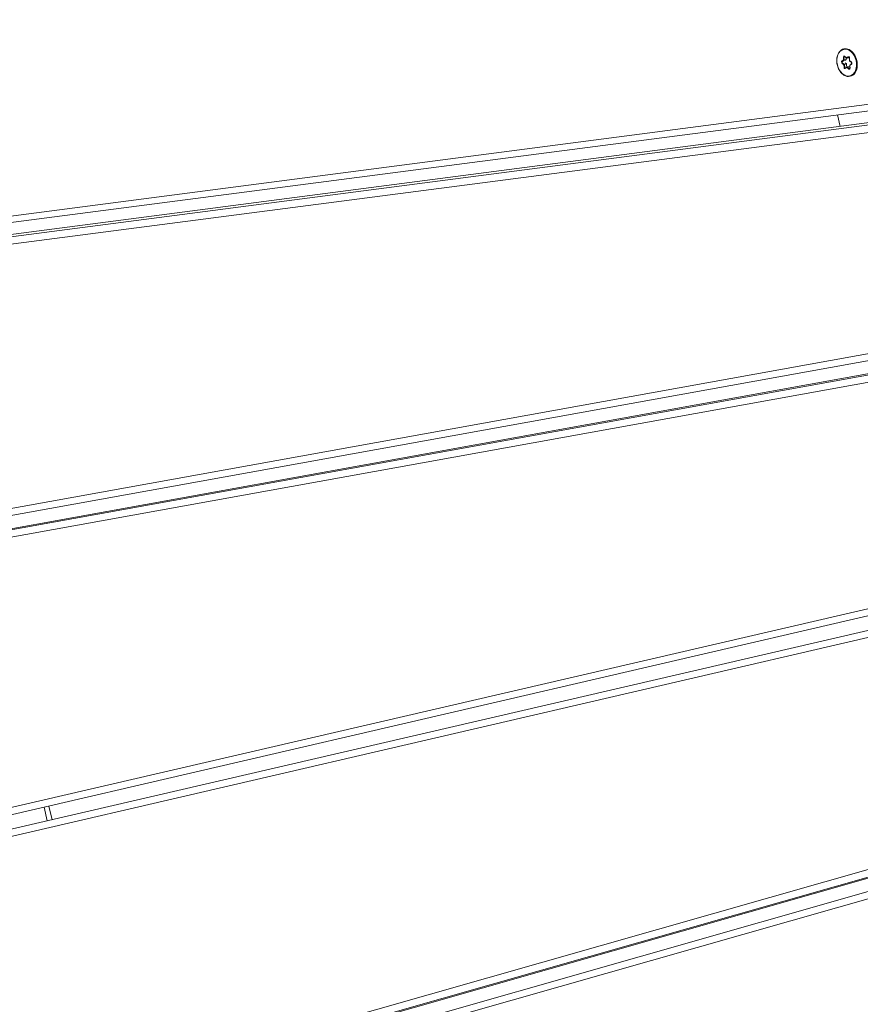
# Model space of a CAD drawing. Extents: x 5477758 to 5478338, y 5918296 to 5918502.
# Tile 87 of 138: x 5477951.372 to 5477951.73, y 5918462.365 to 5918462.784. Entities that reach past the tile are written whole.
import ezdxf

# ---------------------------------------------------------------- set-up
doc = ezdxf.new("R2010")
doc.units = 0
doc.layers.get('0').update_dxf_attribs({"linetype": 'CONTINUOUS', "lineweight": 13})
doc.layers.add('0_PROJEKTOWANE ZABAWKI', color=7, linetype='CONTINUOUS', lineweight=0)
doc.layers.add('0_WSPÓŁRZĘDNE_ODNOŚNIKI', color=6, linetype='CONTINUOUS', lineweight=15)
doc.styles.add('pktkecm$0$STANDARD', font='romans')
doc.dimstyles.new('pktkecm$0$ODNOŚNIKI', dxfattribs={"dimtxt": 17.5, "dimasz": 6, "dimexe": 7, "dimexo": 7, "dimgap": 7, "dimtad": 1, "dimtoh": 1, "dimdec": 0, "dimzin": 0, "dimdsep": 46, "dimtxsty": 'pktkecm$0$STANDARD', "dimblk": 'pktkecm$0$_Dot', "dimcen": 8, "dimdle": 7, "dimclrt": 2, "dimadec": 0, "dimazin": 0, "dimtfac": 1, "dimtdec": 0, "dimtofl": 0, "dimtmove": 0, "dimatfit": 3, "dimldrblk": 'pktkecm$0$_DotBlank', "dimfxl": 0, "dimtolj": 1, "dimtzin": 0, "dimarcsym": 0})

# ---------------------------------------------------------------- blocks, each defined once
blk = doc.blocks.new('zw$CEC1')
for p, q in [((1095.487, -734.876), (1101.963, -669.39)), ((1109.106, -735.096), (1112.346, -669.49)), ((1101.963, -670.38), (1095.487, -735.866)), ((1112.346, -670.48), (1109.106, -736.086)), ((1095.786, -736.093), (1102.262, -670.607)), ((1109.406, -736.305), (1112.646, -670.699)), ((1122.728, -670.62), (1122.728, -736.266)), ((1123.028, -736.478), (1123.028, -670.832)), ((1100.998, -671.219), (1094.522, -736.705)), ((1094.822, -736.507), (1101.298, -671.022)), ((1132.601, -671.344), (1135.705, -734.207)), ((1108.538, -735.44), (1111.642, -672.577)), ((1122.128, -735.338), (1122.128, -672.436)), ((1132.301, -672.553), (1135.405, -735.417)), ((1135.705, -735.197), (1132.601, -672.334)), ((1133.213, -672.577), (1136.318, -735.44)), ((1098.744, -672.866), (1098.656, -672.931)), ((1098.665, -672.932), (1098.758, -672.864)), ((1098.677, -672.984), (1098.801, -673.006)), ((1098.681, -672.963), (1098.681, -672.959)), ((1098.813, -672.986), (1098.681, -672.963)), ((1098.709, -672.78), (1098.744, -672.866)), ((1098.724, -672.766), (1098.724, -672.763)), ((1098.761, -672.859), (1098.724, -672.766)), ((1098.813, -672.891), (1098.739, -672.878)), ((1098.761, -672.745), (1098.89, -672.767)), ((1098.761, -672.859), (1098.761, -672.766)), ((1098.887, -672.762), (1098.763, -672.74)), ((1098.801, -673.006), (1098.836, -673.092)), ((1098.813, -672.986), (1098.813, -672.891)), ((1098.839, -672.956), (1098.813, -672.891)), ((1098.85, -673.078), (1098.813, -672.986)), ((1098.975, -672.697), (1098.887, -672.762)), ((1098.891, -672.767), (1098.984, -672.699)), ((1098.995, -673.018), (1098.901, -673.087)), ((1098.995, -672.923), (1098.928, -672.972)), ((1099.088, -672.939), (1098.995, -672.923)), ((1098.995, -673.018), (1098.995, -672.923)), ((1099.126, -673.042), (1098.995, -673.018)), ((1099.037, -672.706), (1099.074, -672.798)), ((1099.085, -672.797), (1099.05, -672.711)), ((1099.077, -672.8), (1099.206, -672.823)), ((1099.209, -672.819), (1099.085, -672.797)), ((1099.146, -672.812), (1099.125, -672.827)), ((1099.125, -672.923), (1099.125, -672.827)), ((1099.219, -672.854), (1099.125, -672.923)), ((1099.126, -672.926), (1099.163, -673.018)), ((1099.142, -672.936), (1099.23, -672.872)), ((1099.177, -673.023), (1099.142, -672.936)), ((1099.219, -672.85), (1099.219, -672.854)), ((1111.342, -672.781), (1108.238, -735.645)), ((1121.828, -672.648), (1121.828, -735.55)), ((1136.618, -735.645), (1133.513, -672.781)), ((1098.85, -673.075), (1098.85, -673.078)), ((1098.901, -673.087), (1098.901, -673.084)), ((1098.911, -673.105), (1099, -673.041)), ((1099, -673.041), (1099.123, -673.062)), ((1099.126, -673.038), (1099.126, -673.042)), ((1101.528, -673.787), (1101.024, -673.787)), ((1122.728, -713.198), (1122.128, -713.198)), ((1122.128, -713.41), (1122.728, -713.41))]:
    blk.add_line(p, q)
for centre, major_axis, ratio, start_param, end_param in [((1098.943, -672.887), (0.6, 0), 0.707107, 0, 3.141593), ((1098.688, -672.953), (-0.045, 0), 0.707107, 5.515192, 7.609587), ((1098.656, -672.92), (0.0089, -0.0121), 0.508626, 5.319544, 6.283185), ((1098.688, -672.942), (-0.03, 0), 0.707107, 0, 1.326402), ((1098.677, -672.973), (-0.0026, -0.0148), 0.171098, 0.800479, 2.371275), ((1098.943, -672.887), (-0.25, 0), 0.707107, 0.130169, 0.46319), ((1098.752, -672.771), (-0.045, 0), 0.707107, 4.467995, 6.56239), ((1098.709, -672.769), (0.0139, 0.0056), 0.679724, 4.443473, 6.01427), ((1098.752, -672.761), (-0.03, 0), 0.707107, 0, 0.279204), ((1098.943, -672.887), (0.25, 0), 0.707107, 2.244927, 2.557585), ((1098.744, -672.856), (0.0166, -0.0047), 0.601017, 4.881509, 6.452305), ((1098.763, -672.73), (-0.0026, -0.0148), 0.171098, 0, 0.800479), ((1098.801, -672.995), (0.0104, 0.0129), 0.462667, 4.192773, 5.763569), ((1098.887, -672.751), (-0.0037, 0.0158), 0.19164, 2.259533, 3.223174), ((1098.943, -672.887), (0.25, 0), 0.707107, 1.152569, 1.475438), ((1099.007, -672.72), (0.045, 0), 0.707107, 0.279204, 2.3736), ((1098.975, -672.687), (0.0089, -0.0121), 0.508626, 5.319544, 6.283185), ((1099, -673.03), (-0.0037, 0.0158), 0.19164, 0.688736, 2.259533), ((1099.05, -672.7), (-0.0139, -0.0056), 0.679724, 0, 1.301881), ((1099.085, -672.787), (0.0104, 0.0129), 0.462667, 2.890892, 4.192773), ((1098.943, -672.887), (-0.25, 0), 0.707107, 2.189614, 2.547433), ((1099.134, -673.032), (0.045, 0), 0.707107, 4.467995, 6.56239), ((1099.142, -672.926), (-0.0166, 0.0047), 0.601017, 0.16912, 1.739916), ((1099.134, -673.021), (0.03, 0), 0.707107, 4.467995, 6.283185), ((1099.177, -673.012), (-0.0139, -0.0056), 0.679724, 0, 1.301881), ((1098.943, -672.887), (0.25, 0), 0.707107, 0.095219, 0.407877), ((1099.209, -672.808), (-0.0026, -0.0148), 0.171098, 0, 0.800479), ((1099.198, -672.85), (0.045, 0), 0.707107, 5.515192, 7.609587), ((1099.198, -672.839), (0.03, 0), 0.707107, 5.515192, 6.283185), ((1099.23, -672.861), (0.0089, -0.0121), 0.508626, 3.748748, 5.319544), ((1098.836, -673.081), (0.0139, 0.0056), 0.679724, 4.443473, 6.01427), ((1098.879, -673.083), (-0.045, 0), 0.707107, 0.279204, 2.3736), ((1098.943, -672.887), (-0.25, 0), 0.707107, 1.142416, 1.510388), ((1098.879, -673.073), (-0.03, 0), 0.707107, 0.279204, 2.3736), ((1098.911, -673.095), (0.0089, -0.0121), 0.508626, 3.748748, 5.319544), ((1099.123, -673.052), (-0.0026, -0.0148), 0.171098, 0.800479, 2.371275)]:
    blk.add_ellipse(centre, major_axis=major_axis, ratio=ratio, start_param=start_param, end_param=end_param)
blk.add_ellipse((1098.943, -672.901), major_axis=(-0.58, 0), ratio=0.707107)
for points, knots in [([(1185.928, -663.428), (1185.92, -663.428), (1185.912, -663.428), (1185.718, -663.428), (1185.535, -663.428), (1184.553, -663.428), (1183.711, -663.428), (1181.437, -663.428), (1179.931, -663.428), (1175.708, -663.428), (1172.842, -663.428), (1167.867, -663.428), (1165.775, -663.428), (1161.975, -663.428), (1160.125, -663.428), (1157.094, -663.428), (1155.952, -663.428), (1152.126, -663.428), (1149.918, -663.428), (1144.631, -663.428), (1141.592, -663.428), (1133.362, -663.428), (1129.292, -663.428), (1125.141, -663.428), (1121.09, -663.428), (1116.962, -663.428), (1109.398, -663.428), (1105.404, -663.428), (1097.178, -663.428), (1092.945, -663.428), (1086.247, -663.428), (1084.057, -663.428), (1080.368, -663.428), (1078.913, -663.428), (1076.716, -663.428), (1075.923, -663.428), (1074.514, -663.428), (1073.944, -663.428), (1071.753, -663.428), (1070.083, -663.428), (1066.71, -663.428), (1065.138, -663.428), (1062.035, -663.428), (1060.513, -663.428), (1058.928, -663.428)], [1.481535, 1.481535, 1.481535, 1.481535, 1.518758, 1.518758, 2.379658, 2.379658, 5.597938, 5.597938, 10.538019, 10.538019, 18.696385, 18.696385, 24.527079, 24.527079, 29.575647, 29.575647, 32.535382, 32.535382, 39.355172, 39.355172, 49.134696, 49.134696, 58.493436, 58.493436, 58.493436, 67.627244, 67.627244, 74.794433, 74.794433, 81.961623, 81.961623, 87.411225, 87.411225, 93.164019, 93.164019, 96.599059, 96.599059, 98.916813, 98.916813, 105.38718, 105.38718, 110.834573, 110.834573, 115.773922, 115.773922, 115.773922, 115.773922]), ([(1058.927, -663.92), (1060.523, -663.92), (1062.054, -663.92), (1065.164, -663.92), (1066.734, -663.92), (1070.101, -663.92), (1071.766, -663.92), (1073.946, -663.92), (1074.514, -663.92), (1075.915, -663.92), (1076.705, -663.92), (1078.897, -663.92), (1080.352, -663.92), (1084.045, -663.92), (1086.239, -663.92), (1092.944, -663.92), (1097.179, -663.92), (1105.409, -663.92), (1109.403, -663.92), (1116.968, -663.92), (1121.096, -663.92), (1125.146, -663.92), (1129.296, -663.92), (1133.365, -663.92), (1141.591, -663.92), (1144.628, -663.92), (1149.914, -663.92), (1152.123, -663.92), (1155.951, -663.92), (1157.093, -663.92), (1160.126, -663.92), (1161.976, -663.92), (1165.775, -663.92), (1167.866, -663.92), (1172.838, -663.92), (1175.7, -663.92), (1179.913, -663.92), (1181.414, -663.92), (1183.676, -663.92), (1184.512, -663.92), (1185.486, -663.92), (1185.666, -663.92), (1185.878, -663.92), (1185.905, -663.92), (1185.933, -663.92)], [-115.806845, -115.806845, -115.806845, -115.806845, -110.834573, -110.834573, -105.38718, -105.38718, -98.916813, -98.916813, -96.599059, -96.599059, -93.164019, -93.164019, -87.411225, -87.411225, -81.961623, -81.961623, -74.794433, -74.794433, -67.627244, -67.627244, -58.493436, -58.493436, -58.493436, -49.134696, -49.134696, -39.355172, -39.355172, -32.535382, -32.535382, -29.575647, -29.575647, -24.527079, -24.527079, -18.696385, -18.696385, -10.538019, -10.538019, -5.597938, -5.597938, -2.379658, -2.379658, -1.518758, -1.518758, -1.390315, -1.390315, -1.390315, -1.390315]), ([(1185.933, -666.435), (1184.96, -666.435), (1183.865, -666.435), (1181.31, -666.435), (1179.819, -666.435), (1175.892, -666.435), (1173.383, -666.435), (1168.638, -666.435), (1166.306, -666.435), (1162.268, -666.435), (1160.59, -666.435), (1155.531, -666.435), (1153.392, -666.435), (1145.933, -666.435), (1142.968, -666.435), (1138.957, -666.435), (1136.135, -666.435), (1132.796, -666.435), (1122.514, -666.435), (1116.479, -666.435), (1104.632, -666.435), (1098.821, -666.435), (1090.619, -666.435), (1087.898, -666.435), (1083.133, -666.435), (1081.427, -666.435), (1078.494, -666.435), (1077.267, -666.435), (1075.113, -666.435), (1074.209, -666.435), (1072.179, -666.435), (1071.052, -666.435), (1067.125, -666.435), (1063.755, -666.435), (1058.927, -666.435)], [0.478318, 0.478318, 0.478318, 0.478318, 3.307686, 3.307686, 6.615372, 6.615372, 11.720097, 11.720097, 16.66119, 16.66119, 20.086268, 20.086268, 26.717745, 26.717745, 33.32238, 33.32238, 33.32238, 37.968614, 37.968614, 43.976092, 43.976092, 49.98357, 49.98357, 53.186468, 53.186468, 56.000528, 56.000528, 58.814588, 58.814588, 60.765103, 60.765103, 62.715617, 62.715617, 66.516875, 66.516875, 66.516875, 66.516875]), ([(1058.928, -666.928), (1063.735, -666.928), (1067.098, -666.928), (1071.031, -666.928), (1072.164, -666.928), (1074.207, -666.928), (1075.118, -666.928), (1077.286, -666.928), (1078.517, -666.928), (1081.448, -666.928), (1083.15, -666.928), (1087.906, -666.928), (1090.624, -666.928), (1098.817, -666.928), (1104.626, -666.928), (1116.47, -666.928), (1122.506, -666.928), (1132.791, -666.928), (1136.133, -666.928), (1138.956, -666.928), (1142.971, -666.928), (1145.939, -666.928), (1153.396, -666.928), (1155.532, -666.928), (1160.588, -666.928), (1162.267, -666.928), (1166.306, -666.928), (1168.639, -666.928), (1173.39, -666.928), (1175.904, -666.928), (1179.844, -666.928), (1181.342, -666.928), (1183.883, -666.928), (1184.96, -666.928), (1185.928, -666.928)], [-66.505201, -66.505201, -66.505201, -66.505201, -62.715617, -62.715617, -60.765103, -60.765103, -58.814588, -58.814588, -56.000528, -56.000528, -53.186468, -53.186468, -49.98357, -49.98357, -43.976092, -43.976092, -37.968614, -37.968614, -33.32238, -33.32238, -33.32238, -26.717745, -26.717745, -20.086268, -20.086268, -16.66119, -16.66119, -11.720097, -11.720097, -6.615372, -6.615372, -3.307686, -3.307686, -0.555747, -0.555747, -0.555747, -0.555747]), ([(1099.543, -672.887), (1099.543, -672.933), (1099.533, -672.978), (1099.494, -673.064), (1099.465, -673.105), (1099.39, -673.179), (1099.344, -673.211), (1099.239, -673.264), (1099.181, -673.285), (1099.058, -673.312), (1098.994, -673.318), (1098.866, -673.316), (1098.802, -673.308), (1098.681, -673.277), (1098.624, -673.255), (1098.522, -673.198), (1098.478, -673.163), (1098.407, -673.086), (1098.38, -673.043), (1098.35, -672.962), (1098.343, -672.925), (1098.343, -672.887)], [6.038791, 6.038791, 6.038791, 6.038791, 6.34864, 6.34864, 6.66324, 6.66324, 6.984393, 6.984393, 7.307998, 7.307998, 7.63188, 7.63188, 7.955712, 7.955712, 8.279598, 8.279598, 8.603057, 8.603057, 8.923488, 8.923488, 9.180384, 9.180384, 9.180384, 9.180384]), ([(1098.665, -672.932), (1098.664, -672.933), (1098.663, -672.934), (1098.661, -672.935), (1098.661, -672.936), (1098.66, -672.938), (1098.659, -672.938), (1098.659, -672.94), (1098.659, -672.94), (1098.658, -672.941), (1098.658, -672.942), (1098.658, -672.942)], [2.6179939, 2.6179939, 2.6179939, 2.6179939, 2.7715925, 2.7715925, 2.9251911, 2.9251911, 3.0787897, 3.0787897, 3.2323883, 3.2323883, 3.385987, 3.385987, 3.385987, 3.385987]), ([(1098.761, -672.745), (1098.758, -672.744), (1098.755, -672.744), (1098.748, -672.744), (1098.745, -672.744), (1098.739, -672.746), (1098.737, -672.746), (1098.732, -672.749), (1098.73, -672.75), (1098.726, -672.753), (1098.725, -672.754), (1098.723, -672.757), (1098.723, -672.758), (1098.722, -672.76), (1098.722, -672.76), (1098.722, -672.761)], [1.570796, 1.570796, 1.570796, 1.570796, 1.844329, 1.844329, 2.119118, 2.119118, 2.392017, 2.392017, 2.661992, 2.661992, 2.936562, 2.936562, 3.253095, 3.253095, 3.385987, 3.385987, 3.385987, 3.385987]), ([(1099.037, -672.706), (1099.036, -672.704), (1099.035, -672.702), (1099.031, -672.699), (1099.029, -672.698), (1099.024, -672.695), (1099.021, -672.694), (1099.016, -672.693), (1099.013, -672.692), (1099.006, -672.692), (1099.003, -672.692), (1098.997, -672.693), (1098.994, -672.694), (1098.989, -672.696), (1098.987, -672.697), (1098.984, -672.698), (1098.984, -672.699), (1098.984, -672.699)], [0.523599, 0.523599, 0.523599, 0.523599, 0.927172, 0.927172, 1.204378, 1.204378, 1.47422, 1.47422, 1.746688, 1.746688, 2.021391, 2.021391, 2.295276, 2.295276, 2.566083, 2.566083, 2.617994, 2.617994, 2.617994, 2.617994]), ([(1099.164, -673.021), (1099.164, -673.021), (1099.164, -673.021), (1099.164, -673.02), (1099.164, -673.02), (1099.164, -673.02), (1099.164, -673.019), (1099.163, -673.019), (1099.163, -673.019), (1099.163, -673.018), (1099.163, -673.018), (1099.163, -673.018)], [0.2443943, 0.2443943, 0.2443943, 0.2443943, 0.3002352, 0.3002352, 0.3560761, 0.3560761, 0.411917, 0.411917, 0.4677579, 0.4677579, 0.5235988, 0.5235988, 0.5235988, 0.5235988]), ([(1099.228, -672.839), (1099.228, -672.838), (1099.228, -672.837), (1099.227, -672.835), (1099.226, -672.834), (1099.224, -672.831), (1099.223, -672.83), (1099.219, -672.828), (1099.217, -672.826), (1099.212, -672.824), (1099.209, -672.824), (1099.206, -672.823)], [0.244394, 0.244394, 0.244394, 0.244394, 0.509675, 0.509675, 0.774955, 0.774955, 1.040236, 1.040236, 1.305516, 1.305516, 1.570796, 1.570796, 1.570796, 1.570796])]:
    blk.add_open_spline(points, degree=3, knots=knots)
blk = doc.blocks.new('pktkecm$0$_Dot')
at = {"color": 0, "linetype": 'ByBlock', "lineweight": -2}
blk.add_line((-0.5, 0), (-1, 0), dxfattribs=at)
at = {"color": 0, "linetype": 'ByBlock', "const_width": 0.5}
blk.add_lwpolyline([(-0.25, 0, 1), (0.25, 0, 1)], format="xyb", close=True, dxfattribs=at)
blk = doc.blocks.new('pktkecm$0$_DotBlank')
at = {"color": 0, "linetype": 'ByBlock', "lineweight": -2}
blk.add_line((-0.5, 0), (-1, 0), dxfattribs=at)
blk.add_circle((0, 0), 0.5, dxfattribs=at)

msp = doc.modelspace()

# ---------------------------------------------------------------- block references
at = {"layer": '0_PROJEKTOWANE ZABAWKI', "xscale": 0.009981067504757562, "yscale": 0.009981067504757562, "zscale": 0.009981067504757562, "rotation": 283.0720937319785}
msp.add_blockref('zw$CEC1', (5477955.78541, 5918474.9692), dxfattribs=at)

# ---------------------------------------------------------------- leaders
at = {"layer": '0_WSPÓŁRZĘDNE_ODNOŚNIKI', "lineweight": -3}
for points in [[(5477951.20952, 5918477.10182), (5477951.85097, 5918462.56448)], [(5477950.19067, 5918470.78915), (5477950.83212, 5918456.25182)]]:
    msp.add_leader(points, dimstyle='pktkecm$0$ODNOŚNIKI', override={"dimasz": 2.8}, dxfattribs=at)

doc.saveas('drawing.dxf')
